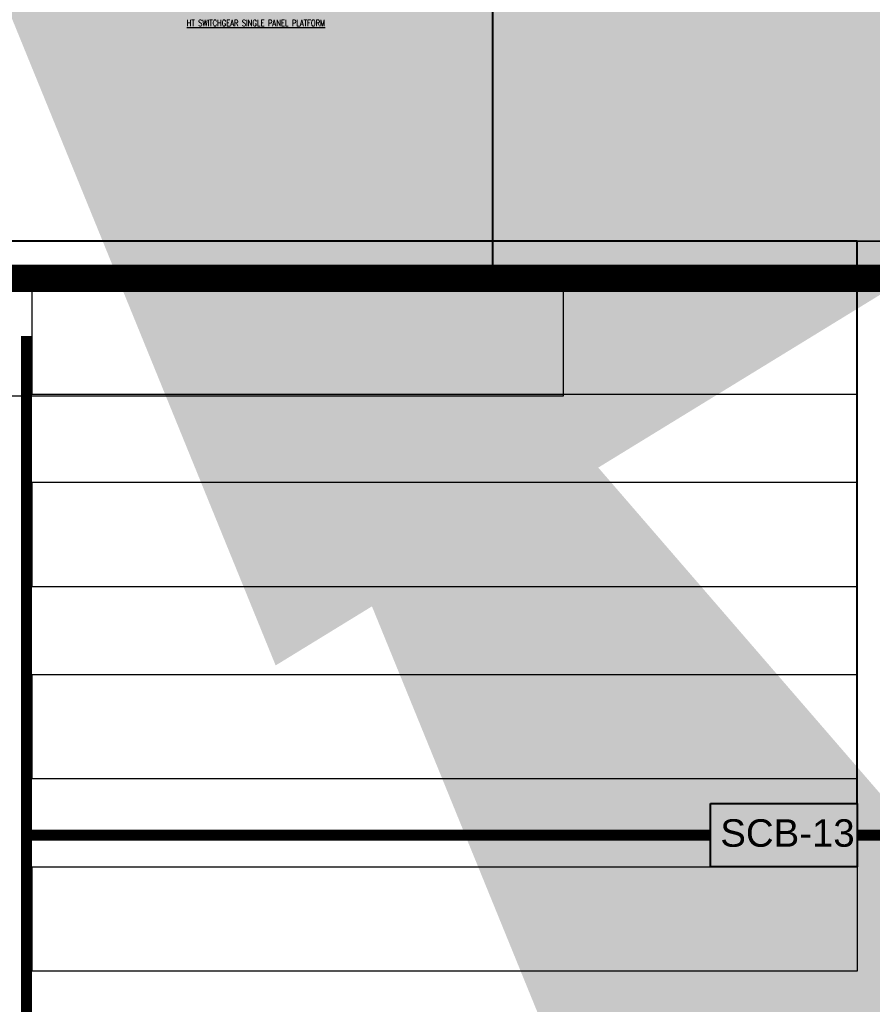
# Model space of a CAD drawing. Header units: inches. Extents: x 727810 to 1461440, y 2714588 to 5435005.
# Tile 204 of 233: x 729988 to 730019, y 2715881 to 2715917. Entities that reach past the tile are written whole.
import ezdxf

# ---------------------------------------------------------------- set-up
doc = ezdxf.new("R2010")
doc.units = ezdxf.units.IN
doc.header["$MEASUREMENT"] = 0
for name, color, linetype in [('BHEL Make', 1, 'Continuous'), ('DETAILS', 7, 'Continuous'), ('Emvee', 3, 'Continuous'), ('Idle', 4, 'Continuous'), ('Inverter Room', 7, 'Continuous'), ('SCB', 7, 'Continuous'), ('SMB Cable', 7, 'Continuous'), ('tranch', 7, 'Continuous')]:
    doc.layers.add(name, color=color, linetype=linetype)
doc.styles.add('ROMANS', font='ROMANS.shx', dxfattribs={"height": 10})
doc.styles.get("Standard").update_dxf_attribs({"font": 'arial.ttf'})
doc.dimstyles.new('ROMANS$7', dxfattribs={"dimscale": 100, "dimtxt": 2.5, "dimasz": 2, "dimexe": 20, "dimexo": 20, "dimgap": 0.5, "dimtad": 1, "dimdec": 0, "dimrnd": 5, "dimzin": 0, "dimdsep": 46, "dimtxsty": 'ROMANS', "dimcen": 0.09, "dimdle": 20, "dimclrd": 256, "dimclre": 256, "dimclrt": 3, "dimadec": 0, "dimazin": 0, "dimtfac": 20, "dimtdec": 0, "dimtix": 1, "dimtmove": 2, "dimatfit": 3, "dimfxl": 1, "dimtolj": 1, "dimtzin": 0, "dimarcsym": 0})

msp = doc.modelspace()

# ---------------------------------------------------------------- linework, layer by layer
at = {"color": 3, "lineweight": 40}
msp.add_line((730005.58441, 2715934.02675, -0.296), (730005.58441, 2715907.03009, -0.296), dxfattribs=at)
at = {"layer": 'BHEL Make', "color": 1}
msp.add_lwpolyline([(729977.94052, 2715906.97565), (730008.16052, 2715906.97565), (730008.16052, 2715903.11565), (729977.94052, 2715903.11565), (729977.94052, 2715906.97565)], dxfattribs=at)
at = {"layer": 'DETAILS', "color": 6, "lineweight": 40}
for points in [[(730018.86494, 2715888.27721), (730018.86494, 2715908.76058), (729976.2981, 2715908.76058)], [(730051.38494, 2715836.97559), (730051.38494, 2715908.64408), (730018.86494, 2715908.76058)]]:
    msp.add_lwpolyline(points, dxfattribs=at)
at = {"layer": 'Emvee', "color": 3}
msp.add_line((730005.58441, 2715907.03009, -0.296), (729965.93867, 2715907.03009, -0.296), dxfattribs=at)
at = {"layer": 'Emvee'}
for points in [[(729988.82494, 2715892.97559), (730018.86494, 2715892.97559), (730018.86494, 2715889.17559), (729988.82494, 2715889.17559), (729988.82494, 2715892.97559)], [(729988.82494, 2715885.97559), (730018.86494, 2715885.97559), (730018.86494, 2715882.17559), (729988.82494, 2715882.17559), (729988.82494, 2715885.97559)]]:
    msp.add_lwpolyline(points, dxfattribs=at)
at = {"layer": 'Idle'}
for points in [[(729988.82494, 2715906.97559), (730018.86494, 2715906.97559), (730018.86494, 2715903.17559), (729988.82494, 2715903.17559), (729988.82494, 2715906.97559)], [(729988.82494, 2715899.97559), (730018.86494, 2715899.97559), (730018.86494, 2715896.17559), (729988.82494, 2715896.17559), (729988.82494, 2715899.97559)]]:
    msp.add_lwpolyline(points, dxfattribs=at)
at = {"layer": 'SCB', "color": 0, "lineweight": 40}
msp.add_lwpolyline([(730013.52499, 2715888.27721), (730018.86494, 2715888.27721), (730018.86494, 2715885.97559), (730013.52499, 2715885.97559)], close=True, dxfattribs=at)
at = {"layer": 'SMB Cable', "color": 3, "const_width": 1}
msp.add_lwpolyline([(730084.17328, 2715742.02807), (730084.17328, 2715770.00592), (730051.63012, 2715770.00592), (730051.63012, 2715811.70746), (730020.55178, 2715811.70746), (730020.55178, 2715840.03076), (729988.69886, 2715840.03076), (729988.69886, 2715874.9534), (729956.01255, 2715874.9534), (729956.01255, 2715907.39985), (730021.03714, 2715907.39985), (730021.03714, 2715944.08328), (730021.34494, 2715942.48331), (730021.34494, 2715961.86788)], dxfattribs=at)
at = {"layer": 'tranch', "const_width": 0.4}
for points in [[(729988.61819, 2715905.29793), (729988.61819, 2715876.64714)], [(730013.52499, 2715887.1264), (729988.61819, 2715887.1264)], [(730018.86494, 2715887.1264), (730051.62713, 2715887.1264)]]:
    msp.add_lwpolyline(points, dxfattribs=at)

# ---------------------------------------------------------------- texts
at = {"layer": 'Inverter Room', "color": 2, "linetype": 'Continuous', "style": 'ROMANS', "width": 0.8}
msp.add_text('%%UHT SWITCHGEAR SINGLE PANEL PLATFORM', height=0.225, dxfattribs=at).set_placement((729994.4557, 2715916.58548, -0.148))
at = {"layer": 'SCB', "color": 0, "lineweight": 40, "insert": (730013.88331, 2715887.70671), "char_height": 1, "attachment_point": 1}
msp.add_mtext_dynamic_manual_height_columns('SCB-13', width=10.9628712, gutter_width=20.36957, heights=[0], dxfattribs=at)

# ---------------------------------------------------------------- leaders
at = {"layer": 'Inverter Room', "ltscale": 0.5}
for points in [[(729921.17404, 2716080.99473, -0.00833), (729921.67571, 2716080.17659, -0.00833), (729922.00586, 2716080.18196, -0.00833)], [(729989.95051, 2715923.0474, -0.37562), (729990.45219, 2715922.22926, -0.37562), (729990.78234, 2715922.23463, -0.37562)]]:
    msp.add_leader(points, dimstyle='ROMANS$7', override={"dimtxt": 150, "dimgap": 0.5, "dimtad": 0, "dimtfill": 1, "dimarcsym": 1}, dxfattribs=at)

doc.saveas('drawing.dxf')
